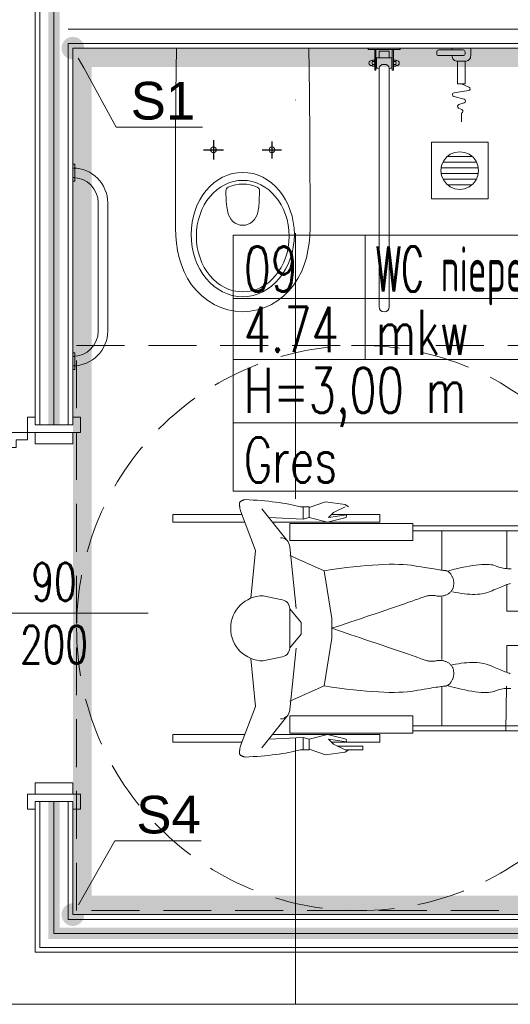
# Model space of a CAD drawing. Header units: millimetres. Extents: x -6792 to 22441, y -13430 to 4653.
# Tile 67 of 256: x -3904 to -3774, y -8194 to -7933. Entities that reach past the tile are written whole.
import ezdxf
from ezdxf import colors
from ezdxf.entities.mleader import LeaderData, LeaderLine
from ezdxf.math import Vec2, Vec3

# ---------------------------------------------------------------- set-up
doc = ezdxf.new("R2010")
doc.units = ezdxf.units.MM
for name, pattern in [('( Dashed )', [0.75, 0.5, -0.25]), ('DASHED', [19.05, 12.7, -6.35]), ('Kropki i Kreski', [6.702778, 3.527778, -1.763889, 0, -1.411111])]:
    doc.linetypes.add(name, pattern=pattern)
doc.layers.add('!!!_P_POŻ_OPISY ŚCIAN', color=7, linetype='Continuous', true_color=0xf50000)
for name, color, linetype, lineweight in [('_A_ARMATURA', 132, 'Continuous', 15), ('_A_KOLORYSTYKA ŚCIAN', 40, 'Continuous', 5), ('_A_OPIS', 253, 'Continuous', 9), ('_A_OPIS POMIESZCZEŃ', 252, 'Continuous', 13), ('_A_ŚCIANY WEWNĘTRZNE', 7, 'Continuous', 13), ('drzwi', 30, 'Continuous', 20)]:
    doc.layers.add(name, color=color, linetype=linetype, lineweight=lineweight)
doc.layers.add('_A_OCIEPLENIE_WNĘTRZA', color=7, linetype='BATTING', lineweight=0, true_color=0x595959)
doc.layers.add('TS_INNE_OBIEKTY', color=7, linetype='Continuous', lineweight=25, true_color=0xe60000)
doc.layers.add('Wyposazenie Wew - ludzie 2d', color=7, linetype='Continuous')
doc.layers.add('Wyposazenie Wew - Urzadzenia Sanitarne', color=6, linetype='Continuous')
doc.styles.add('JACEK_07', font='SIMPLEX.SHX', dxfattribs={"width": 0.7})
doc.styles.get("Standard").update_dxf_attribs({"font": 'arial.ttf'})
doc.linetypes.add('BATTING', pattern='A,0.0001,-0.1,[134,ltypeshp.shx,S=0.1,R=0,X=-0.1,Y=0],-0.2,[134,ltypeshp.shx,S=0.1,R=180,X=0.1,Y=0],-0.1', length=0.4001)

# ---------------------------------------------------------------- blocks, each defined once
blk = doc.blocks.new('_Dot')
at = {"color": 0, "linetype": 'ByBlock', "lineweight": -2}
blk.add_line((-0.5, 0), (-1, 0), dxfattribs=at)
at = {"color": 0, "linetype": 'ByBlock', "const_width": 0.5}
blk.add_lwpolyline([(-0.25, 0, 1), (0.25, 0, 1)], format="xyb", close=True, dxfattribs=at)
blk = doc.blocks.new('*U66')
at = {"color": 7}
blk.add_lwpolyline([(50, 25), (50, -25)], dxfattribs=at)
for points in [[(-2, 5), (0, 5), (0, -5), (-2, -5), (-2, -7), (2, -7), (2, -5), (2, 7), (-2, 7), (-2, 5)], [(102, 5), (100, 5), (100, -5), (102, -5), (102, -7), (98, -7), (98, -5), (98, 7), (102, 7), (102, 5)], [(2, -5), (5, -5), (5, 5), (2, 5)], [(98, -5), (95, -5), (95, 5), (98, 5)]]:
    blk.add_lwpolyline(points)
blk.add_lwpolyline([(4, -7), (4, -10), (6, -10), (6, -100), (4, -100), (4, -103), (2, -103), (2, -7)], close=True)
at = {"linetype": 'DASHED'}
blk.add_arc((2, -7), 96, 270, 0, dxfattribs=at)
at = {"color": 7, "insert": (50, 0), "char_height": 10, "width": 10, "attachment_point": 5, "rotation": 90, "style": 'JACEK_07'}
blk.add_mtext('90\\P200', dxfattribs=at)
blk = doc.blocks.new('LABELKA')
for p, q in [((0, 67.94), (116.19, 67.94)), ((116.19, 67.94), (116.19, 0)), ((0, 51.12), (116.19, 51.12)), ((0, 34.97), (116.19, 34.97)), ((0, 18.15), (116.19, 18.15))]:
    blk.add_line(p, q)
for points in [[(116.19, 0), (0, 0), (0, 67.94)], [(0, 67.94), (35, 67.94), (35, 34.97)]]:
    blk.add_lwpolyline(points)
at = {"style": 'JACEK_07', "width": 0.7}
for tag, p in [('NR', (2.81, 52.98)), ('NAZWA', (37.81, 52.98)), ('POWIERZCHNIA', (2.81, 36.93)), ('JEDNOSTKA', (37.81, 36.17)), ('WYSOKOŚĆ', (2.81, 20.78)), ('POSADZKA', (2.81, 2.29))]:
    blk.add_attdef(tag, p, '', height=12, dxfattribs=at)
blk = doc.blocks.new('Z$W@#0FA31E09')
at = {"layer": 'Wyposazenie Wew - ludzie 2d', "color": 8, "linetype": 'Continuous', "lineweight": 0, "true_color": 0x707070}
for p, q in [((47.75, 126.75), (47.75, 89.15)), ((47.75, 113.82), (47.75, 126.75)), ((49.02, 89.15), (49.02, 126.68)), ((100.84, 126.71), (100.84, 89.15)), ((100.84, 102.44), (100.84, 126.71)), ((102.11, 89.15), (102.11, 126.71)), ((102.11, 126.71), (102.11, 102.54)), ((70.36, 114.03), (70.36, 124.23)), ((79.5, 114.07), (79.5, 124.23)), ((79.5, 114.07), (79.5, 124.23)), ((49.02, 102.44), (49.02, 118.6)), ((58.99, 114.66), (58.98, 115.1)), ((86.85, 115.06), (86.74, 114.73)), ((90.75, 114.78), (90.76, 115.22)), ((47.75, 102.44), (47.75, 114.49)), ((59.58, 113.95), (47.75, 113.82)), ((58.7, 112.19), (58.79, 112.58)), ((58.79, 112.58), (58.87, 112.98)), ((58.87, 112.98), (58.93, 113.38)), ((58.93, 113.38), (58.97, 113.8)), ((58.97, 113.8), (58.99, 114.23)), ((58.99, 114.23), (58.99, 114.66)), ((62.89, 114.97), (63, 114.64)), ((63, 114.64), (63.12, 114.29)), ((63.12, 114.29), (63.25, 113.93)), ((63.22, 114.03), (70.36, 114.03)), ((63.25, 113.93), (63.39, 113.56)), ((63.39, 113.56), (63.54, 113.17)), ((63.54, 113.17), (63.7, 112.77)), ((63.7, 112.77), (63.87, 112.36)), ((79.5, 114.07), (86.68, 114.07)), ((85.89, 112.44), (85.71, 112.01)), ((86.05, 112.86), (85.89, 112.44)), ((86.21, 113.26), (86.05, 112.86)), ((86.36, 113.64), (86.21, 113.26)), ((86.5, 114.02), (86.36, 113.64)), ((86.63, 114.38), (86.5, 114.02)), ((86.74, 114.73), (86.63, 114.38)), ((90.76, 114.34), (90.75, 114.78)), ((90.78, 113.92), (90.76, 114.34)), ((90.77, 114.07), (100.84, 114.07)), ((90.83, 113.5), (90.78, 113.92)), ((90.89, 113.1), (90.83, 113.5)), ((90.97, 112.7), (90.89, 113.1)), ((91.07, 112.31), (90.97, 112.7)), ((57.96, 109.74), (58.04, 110.24)), ((58.04, 110.24), (58.15, 110.68)), ((58.15, 110.68), (58.3, 111.07)), ((58.3, 111.07), (58.45, 111.43)), ((58.45, 111.43), (58.58, 111.8)), ((58.58, 111.8), (58.7, 112.19)), ((63.87, 112.36), (64.05, 111.93)), ((64.05, 111.93), (64.25, 111.49)), ((64.25, 111.49), (64.45, 111.04)), ((64.45, 111.04), (64.66, 110.58)), ((64.66, 110.58), (64.88, 110.1)), ((64.88, 110.1), (65.09, 109.6)), ((84.9, 110.17), (84.69, 109.68)), ((85.12, 110.65), (84.9, 110.17)), ((85.32, 111.12), (85.12, 110.65)), ((85.52, 111.57), (85.32, 111.12)), ((85.71, 112.01), (85.52, 111.57)), ((91.18, 111.93), (91.07, 112.31)), ((91.32, 111.55), (91.18, 111.93)), ((91.47, 111.19), (91.32, 111.55)), ((91.62, 110.8), (91.47, 111.19)), ((91.74, 110.36), (91.62, 110.8)), ((91.82, 109.87), (91.74, 110.36)), ((91.88, 109.33), (91.82, 109.87)), ((57.88, 108.6), (57.9, 109.2)), ((57.89, 107.95), (57.88, 108.6)), ((57.92, 107.25), (57.89, 107.95)), ((57.9, 109.2), (57.96, 109.74)), ((57.99, 106.49), (57.92, 107.25)), ((65.09, 109.6), (65.28, 109.08)), ((65.28, 109.08), (65.44, 108.55)), ((65.44, 108.55), (65.58, 107.99)), ((65.58, 107.99), (65.69, 107.4)), ((65.69, 107.4), (65.77, 106.8)), ((84.11, 107.47), (84.03, 106.87)), ((84.21, 108.06), (84.11, 107.47)), ((84.35, 108.62), (84.21, 108.06)), ((84.5, 109.16), (84.35, 108.62)), ((84.69, 109.68), (84.5, 109.16)), ((91.81, 106.62), (91.87, 107.37)), ((91.87, 107.37), (91.91, 108.08)), ((91.91, 108.73), (91.88, 109.33)), ((91.91, 108.08), (91.91, 108.73)), ((58.09, 105.68), (57.99, 106.49)), ((58.22, 104.82), (58.09, 105.68)), ((58.38, 103.91), (58.22, 104.82)), ((65.77, 106.8), (65.83, 106.18)), ((65.83, 106.18), (65.87, 105.53)), ((65.87, 104.87), (65.86, 104.18)), ((65.87, 105.53), (65.87, 104.87)), ((83.97, 106.25), (83.94, 105.6)), ((83.94, 105.6), (83.94, 104.93)), ((83.94, 104.93), (83.96, 104.24)), ((84.03, 106.87), (83.97, 106.25)), ((91.44, 104.03), (91.6, 104.94)), ((91.6, 104.94), (91.72, 105.81)), ((91.72, 105.81), (91.81, 106.62)), ((58.57, 102.94), (58.38, 103.91)), ((58.79, 101.92), (58.57, 102.94)), ((65.65, 101.99), (65.53, 101.21)), ((65.74, 102.74), (65.65, 101.99)), ((65.81, 103.47), (65.74, 102.74)), ((65.86, 104.18), (65.81, 103.47)), ((83.96, 104.24), (84.01, 103.54)), ((84.01, 103.54), (84.09, 102.81)), ((84.09, 102.81), (84.19, 102.05)), ((84.19, 102.05), (84.31, 101.28)), ((90.81, 100.96), (91.05, 102.04)), ((91.05, 102.04), (91.26, 103.06)), ((91.26, 103.06), (91.44, 104.03)), ((59.04, 100.85), (58.79, 101.92)), ((59.32, 99.72), (59.04, 100.85)), ((59.63, 98.54), (59.32, 99.72)), ((60.6, 99.23), (60.75, 99.32)), ((60.75, 99.32), (60.9, 99.42)), ((60.9, 99.42), (61.06, 99.51)), ((61.06, 99.51), (61.22, 99.59)), ((61.22, 99.59), (61.39, 99.67)), ((61.39, 99.67), (61.55, 99.74)), ((61.55, 99.74), (61.72, 99.8)), ((61.72, 99.8), (61.89, 99.85)), ((61.89, 99.85), (62.06, 99.89)), ((62.06, 99.89), (62.24, 99.93)), ((62.24, 99.93), (62.41, 99.95)), ((62.41, 99.95), (62.59, 99.97)), ((62.59, 99.97), (62.77, 99.99)), ((62.77, 99.99), (62.95, 99.99)), ((62.95, 99.99), (63.13, 99.99)), ((63.13, 99.99), (63.32, 99.97)), ((63.32, 99.97), (63.51, 99.95)), ((63.51, 99.95), (63.7, 99.93)), ((63.7, 99.93), (63.88, 99.89)), ((63.88, 99.89), (64.06, 99.85)), ((64.06, 99.85), (64.24, 99.79)), ((64.24, 99.79), (64.41, 99.73)), ((64.41, 99.73), (64.57, 99.65)), ((64.57, 99.65), (64.72, 99.57)), ((64.72, 99.57), (64.87, 99.48)), ((64.87, 99.48), (65.02, 99.38)), ((65.02, 99.38), (65.15, 99.27)), ((65.38, 100.42), (65.21, 99.6)), ((65.53, 101.21), (65.38, 100.42)), ((84.31, 101.28), (84.46, 100.49)), ((84.46, 100.49), (84.64, 99.67)), ((84.84, 99.38), (84.71, 99.27)), ((84.99, 99.48), (84.84, 99.38)), ((85.14, 99.57), (84.99, 99.48)), ((85.29, 99.65), (85.14, 99.57)), ((85.45, 99.73), (85.29, 99.65)), ((85.62, 99.79), (85.45, 99.73)), ((85.8, 99.85), (85.62, 99.79)), ((85.98, 99.89), (85.8, 99.85)), ((86.17, 99.93), (85.98, 99.89)), ((86.36, 99.95), (86.17, 99.93)), ((86.54, 99.97), (86.36, 99.95)), ((86.73, 99.99), (86.54, 99.97)), ((86.91, 99.99), (86.73, 99.99)), ((87.09, 99.99), (86.91, 99.99)), ((87.27, 99.97), (87.09, 99.99)), ((87.45, 99.95), (87.27, 99.97)), ((87.63, 99.93), (87.45, 99.95)), ((87.8, 99.89), (87.63, 99.93)), ((87.97, 99.85), (87.8, 99.89)), ((88.14, 99.8), (87.97, 99.85)), ((88.31, 99.74), (88.14, 99.8)), ((88.47, 99.67), (88.31, 99.74)), ((88.64, 99.59), (88.47, 99.67)), ((88.8, 99.51), (88.64, 99.59)), ((88.96, 99.42), (88.8, 99.51)), ((89.11, 99.32), (88.96, 99.42)), ((89.26, 99.23), (89.11, 99.32)), ((90.23, 98.66), (90.53, 99.84)), ((90.53, 99.84), (90.81, 100.96)), ((49.02, 96.84), (59.5, 96.84)), ((59.47, 96.56), (59.51, 96.9)), ((59.51, 96.9), (59.55, 97.18)), ((59.55, 97.18), (59.58, 97.42)), ((59.58, 97.42), (59.59, 97.61)), ((59.59, 97.61), (59.6, 97.75)), ((59.6, 97.75), (59.61, 97.86)), ((59.61, 97.86), (59.63, 97.97)), ((59.63, 97.97), (59.66, 98.08)), ((59.66, 98.08), (59.69, 98.19)), ((59.69, 98.19), (59.74, 98.3)), ((59.74, 98.3), (59.8, 98.41)), ((59.8, 98.41), (59.87, 98.51)), ((59.87, 98.51), (59.94, 98.62)), ((59.94, 98.62), (60.03, 98.72)), ((60.03, 98.72), (60.12, 98.83)), ((60.12, 98.83), (60.23, 98.93)), ((60.23, 98.93), (60.34, 99.03)), ((60.34, 99.03), (60.47, 99.13)), ((60.47, 99.13), (60.6, 99.23)), ((65.15, 99.27), (65.28, 99.15)), ((65.28, 99.15), (65.41, 99.03)), ((65.41, 99.03), (65.53, 98.89)), ((65.53, 98.89), (65.64, 98.75)), ((65.64, 98.75), (65.74, 98.59)), ((65.74, 98.59), (65.84, 98.43)), ((65.84, 98.43), (65.93, 98.26)), ((65.93, 98.26), (66.02, 98.08)), ((66.02, 98.08), (66.09, 97.9)), ((66.09, 97.9), (66.16, 97.72)), ((66.16, 97.72), (66.22, 97.53)), ((66.22, 97.53), (66.27, 97.35)), ((66.27, 97.35), (66.32, 97.16)), ((66.32, 97.16), (66.35, 96.97)), ((66.35, 96.97), (66.38, 96.78)), ((66.38, 96.78), (66.4, 96.59)), ((83.22, 96.84), (66.64, 96.84)), ((83.48, 96.78), (83.47, 96.59)), ((83.51, 96.97), (83.48, 96.78)), ((83.55, 97.16), (83.51, 96.97)), ((83.59, 97.35), (83.55, 97.16)), ((83.64, 97.53), (83.59, 97.35)), ((83.7, 97.72), (83.64, 97.53)), ((83.77, 97.9), (83.7, 97.72)), ((83.84, 98.08), (83.77, 97.9)), ((83.93, 98.26), (83.84, 98.08)), ((84.02, 98.43), (83.93, 98.26)), ((84.12, 98.59), (84.02, 98.43)), ((84.23, 98.75), (84.12, 98.59)), ((84.34, 98.89), (84.23, 98.75)), ((84.45, 99.03), (84.34, 98.89)), ((84.58, 99.15), (84.45, 99.03)), ((84.71, 99.27), (84.58, 99.15)), ((89.39, 99.13), (89.26, 99.23)), ((89.52, 99.03), (89.39, 99.13)), ((89.63, 98.93), (89.52, 99.03)), ((89.74, 98.83), (89.63, 98.93)), ((89.83, 98.72), (89.74, 98.83)), ((89.92, 98.62), (89.83, 98.72)), ((90, 98.51), (89.92, 98.62)), ((90.06, 98.41), (90, 98.51)), ((90.12, 98.3), (90.06, 98.41)), ((90.17, 98.19), (90.12, 98.3)), ((90.2, 98.08), (90.17, 98.19)), ((90.23, 97.97), (90.2, 98.08)), ((90.25, 97.86), (90.23, 97.97)), ((90.26, 97.75), (90.25, 97.86)), ((90.27, 97.61), (90.26, 97.75)), ((90.26, 96.84), (100.84, 96.84)), ((90.29, 97.42), (90.27, 97.61)), ((90.31, 97.18), (90.29, 97.42)), ((90.35, 96.9), (90.31, 97.18)), ((90.4, 96.56), (90.35, 96.9)), ((58.99, 93.51), (59.09, 94.15)), ((59.09, 94.15), (59.19, 94.73)), ((59.19, 94.73), (59.27, 95.26)), ((59.27, 95.26), (59.34, 95.74)), ((59.34, 95.74), (59.41, 96.18)), ((59.41, 96.18), (59.47, 96.56)), ((66.2, 94.57), (66.19, 94.35)), ((66.19, 94.35), (66.19, 94.12)), ((66.19, 94.12), (66.2, 93.89)), ((66.22, 94.79), (66.2, 94.57)), ((66.25, 95), (66.22, 94.79)), ((66.29, 95.21), (66.25, 95)), ((66.33, 95.41), (66.29, 95.21)), ((66.36, 95.61), (66.33, 95.41)), ((66.38, 95.81), (66.36, 95.61)), ((66.4, 96.01), (66.38, 95.81)), ((66.4, 96.59), (66.41, 96.4)), ((66.41, 96.21), (66.4, 96.01)), ((66.41, 96.4), (66.41, 96.21)), ((83.47, 96.59), (83.46, 96.4)), ((83.46, 96.4), (83.46, 96.21)), ((83.46, 96.21), (83.46, 96.01)), ((83.46, 96.01), (83.48, 95.81)), ((83.48, 95.81), (83.5, 95.61)), ((83.5, 95.61), (83.53, 95.41)), ((83.53, 95.41), (83.57, 95.21)), ((83.57, 95.21), (83.61, 95)), ((83.61, 95), (83.64, 94.79)), ((83.64, 94.79), (83.66, 94.57)), ((83.66, 94.57), (83.67, 94.35)), ((83.67, 94.12), (83.66, 93.89)), ((83.67, 94.35), (83.67, 94.12)), ((90.45, 96.18), (90.4, 96.56)), ((90.52, 95.74), (90.45, 96.18)), ((90.59, 95.26), (90.52, 95.74)), ((90.68, 94.73), (90.59, 95.26)), ((90.77, 94.15), (90.68, 94.73)), ((90.87, 93.51), (90.77, 94.15)), ((58.62, 91.33), (58.75, 92.1)), ((58.75, 92.1), (58.88, 92.83)), ((58.88, 92.83), (58.99, 93.51)), ((66.2, 93.89), (66.22, 93.66)), ((66.22, 93.66), (66.25, 93.41)), ((66.25, 93.41), (66.29, 93.17)), ((66.29, 93.17), (66.34, 92.91)), ((66.34, 92.91), (66.4, 92.66)), ((66.4, 92.66), (66.47, 92.39)), ((66.47, 92.39), (66.55, 92.12)), ((66.55, 92.12), (66.64, 91.85)), ((66.64, 91.85), (66.74, 91.57)), ((66.74, 91.57), (66.85, 91.29)), ((83.13, 91.57), (83.02, 91.29)), ((83.22, 91.85), (83.13, 91.57)), ((83.31, 92.12), (83.22, 91.85)), ((83.39, 92.39), (83.31, 92.12)), ((83.46, 92.66), (83.39, 92.39)), ((83.52, 92.91), (83.46, 92.66)), ((83.57, 93.17), (83.52, 92.91)), ((83.61, 93.41), (83.57, 93.17)), ((83.64, 93.66), (83.61, 93.41)), ((83.66, 93.89), (83.64, 93.66)), ((90.99, 92.83), (90.87, 93.51)), ((91.11, 92.1), (90.99, 92.83)), ((91.24, 91.33), (91.11, 92.1)), ((47.09, 89.15), (51.66, 89.15)), ((47.09, 56.49), (47.09, 89.15)), ((47.75, 89.15), (49.02, 89.15)), ((51.66, 56.49), (51.66, 89.15)), ((58.19, 88.68), (58.33, 89.62)), ((58.33, 89.62), (58.48, 90.5)), ((58.48, 90.5), (58.62, 91.33)), ((66.85, 91.29), (66.98, 90.93)), ((66.98, 90.93), (67.17, 90.42)), ((67.17, 90.42), (67.41, 89.76)), ((67.41, 89.76), (67.69, 88.96)), ((67.69, 88.96), (68.03, 88)), ((82.17, 88.96), (81.83, 88)), ((82.45, 89.76), (82.17, 88.96)), ((82.69, 90.42), (82.45, 89.76)), ((82.88, 90.93), (82.69, 90.42)), ((83.02, 91.29), (82.88, 90.93)), ((91.38, 90.5), (91.24, 91.33)), ((91.53, 89.62), (91.38, 90.5)), ((91.67, 88.68), (91.53, 89.62)), ((102.77, 89.15), (98.2, 89.15)), ((98.2, 56.49), (98.2, 89.15)), ((100.84, 89.15), (102.11, 89.15)), ((102.77, 56.49), (102.77, 89.15)), ((57.95, 85.41), (58, 86.58)), ((58, 86.58), (58.08, 87.67)), ((58.08, 87.67), (58.19, 88.68)), ((68.03, 88), (68.41, 86.9)), ((68.41, 86.9), (68.84, 85.64)), ((81.45, 86.9), (81.02, 85.64)), ((81.83, 88), (81.45, 86.9)), ((91.78, 87.67), (91.67, 88.68)), ((91.86, 86.58), (91.78, 87.67)), ((91.91, 85.41), (91.86, 86.58)), ((57.93, 84.18), (57.95, 85.41)), ((57.93, 82.86), (57.93, 84.18)), ((68.84, 85.64), (69.32, 84.24)), ((69.32, 84.24), (69.85, 82.69)), ((80.54, 84.24), (80.01, 82.69)), ((81.02, 85.64), (80.54, 84.24)), ((91.94, 84.18), (91.91, 85.41)), ((91.93, 82.86), (91.94, 84.18)), ((57.97, 81.48), (57.93, 82.86)), ((58.04, 80.01), (57.97, 81.48)), ((69.85, 82.69), (70.43, 80.99)), ((80.01, 82.69), (79.43, 80.99)), ((91.82, 80.01), (91.89, 81.48)), ((91.89, 81.48), (91.93, 82.86)), ((44.7, 80.37), (46.74, 80.37)), ((44.7, 80.37), (46.74, 80.37)), ((44.7, 80.37), (44.7, 67.54)), ((46.74, 51.9), (46.74, 80.37)), ((58.13, 78.48), (58.04, 80.01)), ((58.26, 76.87), (58.13, 78.48)), ((70.43, 80.99), (71.06, 79.14)), ((71.06, 79.14), (71.74, 77.15)), ((78.8, 79.14), (78.13, 77.15)), ((79.43, 80.99), (78.8, 79.14)), ((91.6, 76.87), (91.73, 78.48)), ((91.73, 78.48), (91.82, 80.01)), ((105.16, 80.37), (103.12, 80.37)), ((105.16, 80.37), (103.12, 80.37)), ((103.12, 51.9), (103.12, 80.37)), ((105.16, 80.37), (105.16, 67.54)), ((43.69, 75.9), (42.67, 75.9)), ((42.67, 71.21), (42.67, 75.9)), ((43.69, 75.9), (43.69, 69.07)), ((58.41, 75.18), (58.26, 76.87)), ((71.74, 77.15), (72.46, 75)), ((78.13, 77.15), (77.4, 75)), ((91.45, 75.18), (91.6, 76.87)), ((58.6, 73.42), (58.41, 75.18)), ((58.81, 71.59), (58.6, 73.42)), ((72.46, 75), (73.24, 72.71)), ((77.4, 75), (76.63, 72.71)), ((91.05, 71.59), (91.26, 73.42)), ((91.26, 73.42), (91.45, 75.18)), ((41.34, 65.96), (42.06, 71.21)), ((42.06, 71.21), (42.67, 72.05)), ((44.16, 68.06), (42.67, 71.21)), ((45.5, 71.42), (44.83, 71.52)), ((44.83, 71.52), (45.5, 66.77)), ((46.74, 66.5), (45.5, 71.42)), ((59.06, 69.68), (58.81, 71.59)), ((73.24, 72.71), (74.06, 70.26)), ((76.63, 72.71), (75.8, 70.26)), ((90.81, 69.68), (91.05, 71.59)), ((103.12, 66.5), (104.36, 71.42)), ((104.36, 71.42), (105.03, 71.52)), ((105.03, 71.52), (104.36, 66.77)), ((105.7, 68.06), (107.19, 71.21)), ((107.81, 71.21), (107.19, 72.05)), ((108.52, 65.96), (107.81, 71.21)), ((45.5, 66.77), (44.16, 68.06)), ((59.33, 67.69), (59.06, 69.68)), ((74.06, 70.26), (74.93, 67.67)), ((75.8, 70.26), (74.93, 67.67)), ((90.53, 67.69), (90.81, 69.68)), ((104.36, 66.77), (105.7, 68.06)), ((42.82, 61.67), (41.34, 65.96)), ((45.5, 61.67), (46.74, 66.5)), ((55.57, 56.49), (59.63, 65.64)), ((55.57, 56.49), (59.63, 65.64)), ((59.63, 65.64), (59.33, 67.69)), ((59.63, 65.64), (72.33, 67.67)), ((77.53, 67.67), (72.33, 67.67)), ((90.23, 65.64), (77.53, 67.67)), ((90.23, 65.64), (90.53, 67.69)), ((94.29, 56.49), (90.23, 65.64)), ((104.36, 61.67), (103.12, 66.5)), ((107.04, 61.67), (108.52, 65.96)), ((42.67, 61.67), (45.5, 61.67)), ((42.67, 60.06), (42.67, 61.67)), ((45.5, 61.67), (45.92, 60.06)), ((104.36, 61.67), (103.94, 60.06)), ((107.19, 61.67), (104.36, 61.67)), ((107.19, 60.06), (107.19, 61.67)), ((42.14, 57.02), (42.31, 57.8)), ((42.31, 57.8), (42.49, 58.55)), ((42.49, 58.55), (42.67, 59.28)), ((42.67, 59.28), (42.67, 60.06)), ((42.67, 60.06), (45.92, 60.06)), ((45.54, 50.95), (45.92, 60.09)), ((53.33, 56.49), (69.7, 58.22)), ((69.75, 56.49), (73.35, 59.54)), ((73.35, 59.54), (74.93, 59.54)), ((73.35, 59.54), (74.93, 59.54)), ((76.51, 59.54), (74.93, 59.54)), ((76.51, 59.54), (74.93, 59.54)), ((80.11, 56.49), (76.51, 59.54)), ((96.53, 56.49), (80.17, 58.22)), ((104.32, 50.95), (103.94, 60.09)), ((107.19, 60.06), (103.94, 60.06)), ((107.19, 59.28), (107.19, 60.06)), ((107.38, 58.55), (107.19, 59.28)), ((107.55, 57.8), (107.38, 58.55)), ((107.72, 57.02), (107.55, 57.8)), ((41.69, 54.54), (41.83, 55.39)), ((41.83, 55.39), (41.98, 56.22)), ((41.98, 56.22), (42.14, 57.02)), ((43.17, 49.07), (51.54, 55.71)), ((47.09, 56.49), (50.64, 56.49)), ((47.09, 56.49), (50.64, 56.49)), ((47.09, 56.49), (51.66, 56.49)), ((47.09, 56.49), (51.66, 56.49)), ((48.87, 56.49), (51.66, 56.49)), ((80.11, 56.49), (69.75, 56.49)), ((102.77, 56.49), (98.2, 56.49)), ((102.77, 56.49), (98.2, 56.49)), ((101, 56.49), (98.2, 56.49)), ((106.69, 49.07), (98.32, 55.71)), ((102.77, 56.49), (99.22, 56.49)), ((102.77, 56.49), (99.22, 56.49)), ((107.88, 56.22), (107.72, 57.02)), ((108.03, 55.39), (107.88, 56.22)), ((108.17, 54.54), (108.03, 55.39)), ((41.32, 51.83), (41.43, 52.76)), ((41.43, 52.76), (41.56, 53.66)), ((41.56, 53.66), (41.69, 54.54)), ((66.29, 49.48), (67.31, 54.05)), ((82.55, 54.05), (83.57, 49.48)), ((108.31, 53.66), (108.17, 54.54)), ((108.43, 52.76), (108.31, 53.66)), ((108.54, 51.83), (108.43, 52.76)), ((41.03, 48.91), (41.12, 49.91)), ((41.12, 49.91), (41.21, 50.88)), ((41.21, 50.88), (41.32, 51.83)), ((108.65, 50.88), (108.54, 51.83)), ((108.75, 49.91), (108.65, 50.88)), ((108.83, 48.91), (108.75, 49.91)), ((40.88, 46.83), (40.95, 47.88)), ((40.95, 47.88), (41.03, 48.91)), ((54.22, 47.42), (43.73, 43.43)), ((66.94, 46.19), (54.22, 47.42)), ((82.92, 46.19), (95.61, 47.43)), ((95.61, 47.43), (106.13, 43.43)), ((108.91, 47.88), (108.83, 48.91)), ((108.98, 46.83), (108.91, 47.88)), ((40.77, 44.66), (40.82, 45.76)), ((40.81, 44.51), (40.77, 44.66)), ((40.84, 44.36), (40.81, 44.51)), ((40.82, 45.76), (40.88, 46.83)), ((46.74, 25.5), (46.74, 44.57)), ((103.12, 25.5), (103.12, 44.57)), ((109.04, 45.76), (108.98, 46.83)), ((109.02, 44.36), (109.05, 44.51)), ((109.09, 44.66), (109.04, 45.76)), ((109.05, 44.51), (109.09, 44.66)), ((40.88, 44.22), (40.84, 44.36)), ((40.92, 44.09), (40.88, 44.22)), ((40.96, 43.97), (40.92, 44.09)), ((41.01, 43.86), (40.96, 43.97)), ((41.05, 43.76), (41.01, 43.86)), ((41.1, 43.67), (41.05, 43.76)), ((41.15, 43.58), (41.1, 43.67)), ((41.2, 43.51), (41.15, 43.58)), ((41.25, 43.44), (41.2, 43.51)), ((41.31, 43.38), (41.25, 43.44)), ((41.37, 43.33), (41.31, 43.38)), ((41.42, 43.29), (41.37, 43.33)), ((41.48, 43.25), (41.42, 43.29)), ((41.55, 43.23), (41.48, 43.25)), ((41.61, 43.21), (41.55, 43.23)), ((41.69, 43.2), (41.61, 43.21)), ((41.78, 43.19), (41.69, 43.2)), ((41.87, 43.18), (41.78, 43.19)), ((41.97, 43.18), (41.87, 43.18)), ((42.09, 43.18), (41.97, 43.18)), ((42.21, 43.19), (42.09, 43.18)), ((42.34, 43.2), (42.21, 43.19)), ((42.47, 43.21), (42.34, 43.2)), ((42.62, 43.23), (42.47, 43.21)), ((42.78, 43.25), (42.62, 43.23)), ((42.94, 43.27), (42.78, 43.25)), ((43.12, 43.3), (42.94, 43.27)), ((43.3, 43.33), (43.12, 43.3)), ((43.49, 43.37), (43.3, 43.33)), ((43.69, 43.41), (43.49, 43.37)), ((44.7, 43.8), (44.7, 25.5)), ((105.16, 43.8), (105.16, 25.5)), ((106.17, 43.41), (106.37, 43.37)), ((106.37, 43.37), (106.56, 43.33)), ((106.56, 43.33), (106.75, 43.3)), ((106.75, 43.3), (106.92, 43.27)), ((106.92, 43.27), (107.08, 43.25)), ((107.08, 43.25), (107.24, 43.23)), ((107.24, 43.23), (107.39, 43.21)), ((107.39, 43.21), (107.53, 43.2)), ((107.53, 43.2), (107.65, 43.19)), ((107.65, 43.19), (107.78, 43.18)), ((107.78, 43.18), (107.89, 43.18)), ((107.89, 43.18), (107.99, 43.18)), ((107.99, 43.18), (108.08, 43.19)), ((108.08, 43.19), (108.17, 43.2)), ((108.17, 43.2), (108.25, 43.21)), ((108.25, 43.21), (108.31, 43.23)), ((108.31, 43.23), (108.38, 43.25)), ((108.38, 43.25), (108.44, 43.29)), ((108.44, 43.29), (108.5, 43.33)), ((108.5, 43.33), (108.55, 43.38)), ((108.55, 43.38), (108.61, 43.44)), ((108.61, 43.44), (108.66, 43.51)), ((108.66, 43.51), (108.71, 43.58)), ((108.71, 43.58), (108.76, 43.67)), ((108.76, 43.67), (108.81, 43.76)), ((108.81, 43.76), (108.86, 43.86)), ((108.86, 43.86), (108.9, 43.97)), ((108.9, 43.97), (108.94, 44.09)), ((108.94, 44.09), (108.98, 44.22)), ((108.98, 44.22), (109.02, 44.36)), ((44.7, 25.5), (46.74, 25.5)), ((105.16, 25.5), (103.12, 25.5))]:
    blk.add_line(p, q, dxfattribs=at)
at = {"layer": 'Wyposazenie Wew - ludzie 2d', "color": 8, "linetype": 'DASHED', "lineweight": 0, "true_color": 0x707070}
blk.add_lwpolyline([(150, 0), (150, 150), (0, 150), (0, 0)], close=True, dxfattribs=at)
blk.add_circle((75, 75), 75, dxfattribs=at)
at = {"layer": 'Wyposazenie Wew - ludzie 2d', "color": 8, "linetype": 'Continuous', "lineweight": 0, "true_color": 0x707070}
for centre, radius, start, end in [((53.33, 54.05), 2.44, 90, 180), ((53.33, 54.05), 2.44, 90, 180), ((69.75, 54.05), 2.44, 90, 180), ((80.11, 54.05), 2.44, 0, 90), ((96.53, 54.05), 2.44, 0, 90), ((74.93, 49.48), 8.64, 180, 0)]:
    blk.add_arc(centre, radius, start, end, dxfattribs=at)
blk = doc.blocks.new('Poręcz NPS_ścienna')
at = {"linetype": 'Continuous', "lineweight": 20}
for p, q in [((0, 2.25), (0, -2.25)), ((0.5, 2.25), (0, 2.25)), ((0.5, 1.25), (0, 1.25)), ((0.5, -2.25), (0.5, 2.25)), ((0.5, -1.25), (0, -1.25)), ((0, -2.25), (0.5, -2.25)), ((6.75, -8), (6.75, -42)), ((9.25, -8), (9.25, -42)), ((0, -47.75), (0, -52.25)), ((0.5, -47.75), (0, -47.75)), ((0.5, -48.75), (0, -48.75)), ((0.5, -52.25), (0.5, -47.75)), ((0.5, -51.25), (0, -51.25)), ((0, -52.25), (0.5, -52.25))]:
    blk.add_line(p, q, dxfattribs=at)
for centre, radius, start, end in [((0, -8), 9.25, 0, 90), ((0, -8), 6.75, 0, 90), ((0, -42), 6.75, 270, 0), ((0, -42), 9.25, 270, 0)]:
    blk.add_arc(centre, radius, start, end, dxfattribs=at)
blk = doc.blocks.new('Niska ust KOLO bez barier')
at = {"lineweight": 0}
for points in [[(17.55, 0), (17.69, -11.96), (17.8, -23.92), (17.83, -47.83), (17.76, -49.82), (17.59, -51.78), (17.27, -53.74), (16.85, -55.66), (16.26, -57.55), (15.52, -59.41), (14.62, -61.15), (13.53, -62.83), (12.27, -64.34), (10.84, -65.73), (9.27, -66.96), (7.59, -68.01), (5.8, -68.85), (3.92, -69.48), (1.96, -69.86), (0, -70), (-1.99, -69.86), (-3.95, -69.48), (-5.84, -68.85), (-7.62, -68.01), (-9.3, -66.96), (-10.87, -65.73), (-12.27, -64.34), (-13.57, -62.83), (-14.65, -61.15), (-15.56, -59.41), (-16.29, -57.55), (-16.89, -55.66), (-17.31, -53.74), (-17.59, -51.78), (-17.76, -49.82), (-17.83, -47.83), (-17.8, -23.92), (-17.73, -11.96), (-17.55, 0)], [(-17.55, 0), (17.55, 0)]]:
    blk.add_lwpolyline(points, dxfattribs=at)
for points in [[(-7.76, -24.46), (-7.76, -29.55)], [(7.73, -24.75), (7.73, -29.3)], [(-10.38, -26.99), (-5.14, -26.99)], [(5.1, -26.99), (10.24, -26.99)]]:
    blk.add_lwpolyline(points)
for points in [[(-7.76, -27.73), (-7.48, -27.69), (-7.24, -27.52), (-7.06, -27.27), (-6.99, -26.99), (-7.06, -26.71), (-7.24, -26.47), (-7.48, -26.29), (-7.76, -26.22), (-8.04, -26.29), (-8.29, -26.47), (-8.46, -26.71), (-8.5, -26.99), (-8.46, -27.27), (-8.29, -27.52), (-8.04, -27.69)], [(-4.48, -37.9), (-4.44, -37.59), (-4.3, -37.31), (-4.13, -37.06), (-3.85, -36.89), (-2.94, -36.54), (-1.96, -36.29), (-0.98, -36.12), (0, -36.08), (0.98, -36.12), (1.96, -36.29), (2.9, -36.54), (3.85, -36.89), (4.09, -37.06), (4.3, -37.31), (4.41, -37.59), (4.44, -37.9), (4.37, -40.73), (4.27, -42.13), (3.99, -43.53), (3.78, -44.23), (3.46, -44.86), (3.08, -45.49), (2.59, -46.01), (2.03, -46.43), (1.4, -46.75), (0.7, -46.96), (0, -47.03), (-0.73, -46.96), (-1.4, -46.75), (-2.06, -46.43), (-2.62, -46.01), (-3.08, -45.49), (-3.46, -44.86), (-3.78, -44.23), (-3.99, -43.53), (-4.27, -42.13), (-4.41, -40.73)]]:
    blk.add_lwpolyline(points, close=True, dxfattribs=at)
blk.add_circle((7.74, -26.98), 0.752, dxfattribs=at)
for centre, major_axis, ratio in [((-0.02, -49.48), (0, -16.5), 0.829441), ((0, -49.91), (0, -14.81), 0.831158)]:
    blk.add_ellipse(centre, major_axis=major_axis, ratio=ratio, start_param=0, end_param=6.283185, dxfattribs=at)
blk = doc.blocks.new('złączka')
at = {"flags": 128}
for points in [[(-9.5, 0), (-10.33, 2.01, 0.763382), (-11.29, 1.89), (-11.84, -1.94, -0.812896), (-12.82, -2.01), (-13.57, 0.74, 0.742851), (-14.53, 0.76), (-14.99, -0.64, -0.673417), (-15.92, -0.71), (-16.34, 0.16, 0.705472), (-17.28, 0.05), (-17.29, 0), (-19.56, 0)], [(-2, -2.5, -0.414214), (-3.5, -1), (-3.5, 1, -0.414214), (-2, 2.5), (0, 2.5), (0, -2.5), (-0.5, -2.5)]]:
    blk.add_lwpolyline(points, format="xyb", dxfattribs=at)
blk.add_lwpolyline([(-3.5, 1), (-3.5, -1), (-9.5, -1), (-9.5, 1)], close=True, dxfattribs=at)
blk.add_lwpolyline([(-1.5, 1), (-1, 1, -0.414214), (-0.5, 0.5), (-0.5, -6.04, -0.414214), (-1, -6.54), (-1.5, -6.54, -0.414214), (-2, -6.04), (-2, 0.5, -0.414214)], format="xyb", close=True, dxfattribs=at)
blk = doc.blocks.new('K')
for p, q in [((14863.09, -7724.83), (14863.09, -7709.83)), ((14863.09, -7709.83), (14878.09, -7709.83)), ((14870.59, -7712.33), (14869.3, -7712.5)), ((14871.89, -7712.5), (14870.59, -7712.33)), ((14878.09, -7709.83), (14878.09, -7724.83)), ((14866.26, -7714.83), (14865.76, -7716.04)), ((14867.06, -7713.8), (14866.26, -7714.83)), ((14868.09, -7713), (14867.06, -7713.8)), ((14873.85, -7713.58), (14867.34, -7713.58)), ((14869.3, -7712.5), (14868.09, -7713)), ((14873.09, -7713), (14871.89, -7712.5)), ((14874.13, -7713.8), (14873.09, -7713)), ((14874.92, -7714.83), (14874.13, -7713.8)), ((14875.42, -7716.04), (14874.92, -7714.83)), ((14865.76, -7716.04), (14865.59, -7717.33)), ((14865.59, -7717.33), (14865.76, -7718.63)), ((14875.49, -7716.58), (14865.69, -7716.58)), ((14866.16, -7715.08), (14875.03, -7715.08)), ((14875.59, -7717.33), (14875.42, -7716.04)), ((14875.42, -7718.63), (14875.59, -7717.33)), ((14865.69, -7718.08), (14875.49, -7718.08)), ((14865.76, -7718.63), (14866.26, -7719.83)), ((14875.03, -7719.58), (14866.16, -7719.58)), ((14866.26, -7719.83), (14867.06, -7720.87)), ((14874.13, -7720.87), (14874.92, -7719.83)), ((14874.92, -7719.83), (14875.42, -7718.63)), ((14867.06, -7720.87), (14868.09, -7721.66)), ((14867.34, -7721.08), (14873.85, -7721.08)), ((14868.09, -7721.66), (14869.3, -7722.16)), ((14869.3, -7722.16), (14870.59, -7722.33)), ((14870.59, -7722.33), (14871.89, -7722.16)), ((14871.89, -7722.16), (14873.09, -7721.66)), ((14873.09, -7721.66), (14874.13, -7720.87)), ((14878.09, -7724.83), (14863.09, -7724.83))]:
    blk.add_line(p, q)
blk = doc.blocks.new('Poręcz NPS_Łamana')
at = {"linetype": 'Continuous', "lineweight": 20}
for p, q in [((4.23, 0), (-4.23, 0)), ((-4.23, -0.34), (-4.23, 0)), ((4.23, -0.34), (4.23, 0)), ((4.23, -0.34), (-4.23, -0.34)), ((-2.49, -5.83), (-2.49, -0.34)), ((-2.15, -5.83), (-2.15, -0.34)), ((-1.34, -0.83), (-1.35, -2.62)), ((1.36, -0.83), (-1.35, -0.83)), ((1.36, -0.83), (1.36, -2.62)), ((2.15, -5.83), (2.15, -0.34)), ((2.49, -5.83), (2.49, -0.34)), ((-3.34, -3.3), (-3.16, -3.3)), ((-3.34, -4.65), (-3.16, -4.65)), ((-2.56, -3.17), (-3.1, -3.17)), ((-2.56, -3.57), (-3.1, -3.57)), ((-2.56, -4.37), (-3.1, -4.37)), ((-2.56, -4.77), (-3.1, -4.77)), ((-2.49, -4.86), (-2.49, -3.08)), ((-2.49, -3.37), (-2.49, -4.57)), ((-2.15, -2.7), (-2.03, -2.7)), ((2.03, -2.62), (-2.03, -2.62)), ((-2.03, -2.62), (-2.03, -5.32)), ((-1.35, -5.32), (-1.25, -4.94)), ((-1.25, -4.94), (-0.96, -4.61)), ((-0.96, -4.61), (-0.52, -4.39)), ((-0.52, -4.39), (0, -4.31)), ((0, -4.31), (0.52, -4.39)), ((0.52, -4.39), (0.96, -4.61)), ((0.96, -4.61), (1.25, -4.94)), ((1.25, -4.94), (1.35, -5.32)), ((2.03, -2.62), (2.03, -5.32)), ((2.15, -2.7), (2.03, -2.7)), ((2.49, -4.86), (2.49, -3.08)), ((2.49, -3.37), (2.49, -4.57)), ((2.56, -3.17), (3.1, -3.17)), ((2.56, -3.57), (3.1, -3.57)), ((2.56, -4.37), (3.1, -4.37)), ((2.56, -4.77), (3.1, -4.77)), ((3.34, -3.3), (3.16, -3.3)), ((3.34, -4.65), (3.16, -4.65)), ((-2.49, -5.83), (-2.15, -5.83)), ((-2.15, -5.24), (-2.03, -5.24)), ((-2.03, -5.32), (-1.35, -5.32)), ((-1.35, -5.32), (-1.35, -68.66)), ((1.35, -5.32), (1.35, -68.66)), ((2.03, -5.32), (1.35, -5.32)), ((2.15, -5.24), (2.03, -5.24)), ((2.49, -5.83), (2.15, -5.83))]:
    blk.add_line(p, q, dxfattribs=at)
for centre, radius, start, end in [((-3.34, -3.97), 0.676, 90, 270), ((-2.84, -3.37), 0.327, 142.1208, 217.8792), ((-1.96, -3.97), 1.2, 160.5286, 199.4714), ((-2.84, -4.57), 0.327, 142.1208, 217.8792), ((-2.82, -3.37), 0.327, 322.1208, 37.8792), ((-3.7, -3.97), 1.2, 340.5286, 19.4714), ((-2.82, -4.57), 0.327, 322.1208, 37.8792), ((2.82, -3.37), 0.327, 142.1208, 217.8792), ((3.7, -3.97), 1.2, 160.5286, 199.4714), ((2.82, -4.57), 0.327, 142.1208, 217.8792), ((2.84, -3.37), 0.327, 322.1208, 37.8792), ((1.96, -3.97), 1.2, 340.5286, 19.4714), ((2.84, -4.57), 0.327, 322.1208, 37.8792), ((3.34, -3.97), 0.676, 270, 90), ((0, -68.66), 1.35, 180, 0)]:
    blk.add_arc(centre, radius, start, end, dxfattribs=at)

msp = doc.modelspace()

# ---------------------------------------------------------------- linework, layer by layer
at = {"layer": '!!!_P_POŻ_OPISY ŚCIAN', "linetype": '( Dashed )', "ltscale": 50, "const_width": 3}
for points in [[(-3895.234, -7907.163), (-3895.234, -8040.47)], [(-3895.234, -8140.47), (-3895.234, -8175.47), (-3660.846, -8175.47)]]:
    msp.add_lwpolyline(points, dxfattribs=at)
at = {"layer": '_A_KOLORYSTYKA ŚCIAN', "color": 43, "true_color": 0xcdaf74, "const_width": 5}
msp.add_lwpolyline([(-3887.734, -7942.97), (-3686.734, -7942.97), (-3686.734, -8167.97), (-3887.734, -8167.97)], close=True, dxfattribs=at)
at = {"layer": '_A_OCIEPLENIE_WNĘTRZA', "ltscale": 8}
for points in [[(-3895.234, -7907.163), (-3895.234, -8040.47)], [(-3891.484, -7935.47), (-3682.984, -7935.47)], [(-3895.234, -8140.47), (-3895.234, -8175.47), (-3660.846, -8175.47)]]:
    msp.add_lwpolyline(points, dxfattribs=at)
at = {"layer": '_A_ŚCIANY WEWNĘTRZNE', "ltscale": 20}
for points in [[(-3900.234, -7907.163), (-3900.234, -8040.47)], [(-3890.234, -7940.47), (-3684.234, -7940.47)], [(-3890.234, -7940.47), (-3890.234, -8040.47)], [(-3900.234, -8140.47), (-3900.234, -8180.47)], [(-3890.234, -8140.47), (-3890.234, -8170.47)], [(-3890.234, -8170.47), (-3684.234, -8170.47)], [(-3900.234, -8180.47), (-3660.846, -8180.47)]]:
    msp.add_lwpolyline(points, dxfattribs=at)
at = {"layer": '_A_ŚCIANY WEWNĘTRZNE', "color": 251, "linetype": 'Continuous'}
for points in [[(-3898.984, -7907.163), (-3898.984, -8040.47)], [(-3891.484, -7939.22), (-3682.984, -7939.22)], [(-3891.484, -7939.22), (-3891.484, -8040.47)], [(-3898.984, -8140.47), (-3898.984, -8179.22)], [(-3891.484, -8140.47), (-3891.484, -8171.72)], [(-3891.484, -8171.72), (-3682.984, -8171.72)], [(-3898.984, -8179.22), (-3660.846, -8179.22)]]:
    msp.add_lwpolyline(points, dxfattribs=at)
at = {"layer": 'drzwi', "color": 3}
msp.add_lwpolyline([(-3911.088, -7907.163), (-3660.846, -7907.163), (-3660.846, -8194.275), (-3911.088, -8194.275)], close=True, dxfattribs=at)
at = {"layer": 'TS_INNE_OBIEKTY', "color": 4, "linetype": 'Kropki i Kreski', "lineweight": 18, "ltscale": 20}
msp.add_line((-3831.234, -8194.275), (-3831.234, -7907.163), dxfattribs=at)

# ---------------------------------------------------------------- block references
at = {"xscale": -1, "rotation": 270}
msp.add_blockref('Z$W@#0FA31E09', (-3889.234, -8169.405), dxfattribs=at)
at = {"layer": '_A_ARMATURA', "xscale": -1, "rotation": 270}
msp.add_blockref('złączka', (-3787.239, -7940.466), dxfattribs=at)
at = {"layer": '_A_ARMATURA', "rotation": 180}
msp.add_blockref('K', (11082.931, -15690.301), dxfattribs=at)
at = {"layer": '_A_OPIS POMIESZCZEŃ'}
ref = msp.add_blockref('LABELKA', (-3847.763, -8058.08), dxfattribs=at)
ref.add_attrib('POWIERZCHNIA', '4.74', (-3844.949, -8021.151), dxfattribs={"layer": '0', "height": 12, "style": 'JACEK_07', "width": 0.7})
ref.add_attrib('JEDNOSTKA', 'mkw', (-3809.949, -8021.913), dxfattribs={"layer": '0', "height": 12, "style": 'JACEK_07', "width": 0.7})
ref.add_attrib('POSADZKA', 'Gres', (-3844.949, -8055.786), dxfattribs={"layer": '0', "height": 12, "style": 'JACEK_07', "width": 0.7})
ref.add_attrib('NR', '09', (-3844.949, -8005.096), dxfattribs={"layer": '0', "height": 12, "style": 'JACEK_07', "width": 0.7})
ref.add_attrib('NAZWA', 'WC niepełnospr.', (-3809.949, -8005.096), dxfattribs={"layer": '0', "height": 12, "style": 'JACEK_07', "width": 0.55})
ref.add_attrib('WYSOKOŚĆ', 'H=3,00 m', (-3844.949, -8037.302), dxfattribs={"layer": '0', "height": 12, "style": 'JACEK_07', "width": 0.7})
at = {"layer": 'drzwi', "rotation": 270}
msp.add_blockref('*U66', (-3895.234, -8040.47), dxfattribs=at)
at = {"layer": 'Wyposazenie Wew - Urzadzenia Sanitarne'}
for name, p in [('Niska ust KOLO bez barier', (-3845.179, -7940.47)), ('Poręcz NPS_Łamana', (-3807.716, -7940.466)), ('Poręcz NPS_ścienna', (-3890.234, -7973.56))]:
    msp.add_blockref(name, p, dxfattribs=at)

# ---------------------------------------------------------------- leaders
at = {"layer": '_A_OPIS', "linetype": 'ByBlock'}
ml = msp.add_multileader_mtext('Standard', dxfattribs=at)
ml.set_content('COKOLIKI PRZYŚCIENNE O WYS. OK. 7-8 CM\\PZ PŁYTEK FORMATU 60X120CM CIĘTYCH\\PWZDŁUŻ NA 7-8 NP. OPTIMUM GRAND\\PCOLOURS GRAPHITE MAT FUGA 2 MM\\PO KOLORZE ZBLIŻONYM DO\\PPŁYTKI (GRAFIT)', color=256)
ml.set_leader_properties(color=256, linetype='ByLayer', lineweight=-1)
ml.set_arrow_properties(name='DOT')
ml.build(insert=Vec2(0, 0))
ml.multileader.update_dxf_attribs({"text_left_attachment_type": 6, "text_right_attachment_type": 5, "dogleg_length": 3, "arrow_head_size": 6})
ctx = ml.context
ctx.base_point, ctx.char_height, ctx.arrow_head_size, ctx.plane_origin, ctx.plane_x_axis, ctx.plane_y_axis = Vec3(-3873.703, -7716.876), 5, 6, Vec3(-3879.024, -8264.177), Vec3(0.9999998, -0.0006295), Vec3(0.0006295, 0.9999998)
ctx.left_attachment, ctx.right_attachment, ctx.text_align_type = 6, 5, 2
notes = []
notes.append((ctx, [(0, (1, 1, 0), (-3878.717, -7716.873), (0.9999998, -0.0006295), 5.014, [(0, [(-3878.657, -7680.417)], 0, [])])]))
ctx.mtext.insert, ctx.mtext.text_direction, ctx.mtext.rotation, ctx.mtext.alignment, ctx.mtext.line_spacing_factor, ctx.mtext.flow_direction = Vec3(-3721.982, -7710.502), Vec3(0.9999998, -0.0006295), 6.2825558, 3, 1.2, 5
ml = msp.add_multileader_mtext('Standard', dxfattribs=at)
ml.set_content('S1', color=256)
ml.set_leader_properties(color=256, linetype='ByLayer', lineweight=-1)
ml.set_arrow_properties(name='DOT')
ml.build(insert=Vec2(0, 0))
ml.multileader.update_dxf_attribs({"text_left_attachment_type": 6, "text_right_attachment_type": 6, "dogleg_length": 3, "arrow_head_size": 6})
ctx = ml.context
ctx.base_point, ctx.char_height, ctx.arrow_head_size, ctx.plane_origin = Vec3(-3873.708, -7961.432), 10, 6, Vec3(-3890.234, -7940.47)
ctx.left_attachment, ctx.right_attachment, ctx.text_align_type = 6, 6, 2
notes.append((ctx, [(0, (1, 1, 0), (-3878.722, -7961.432), (1, 0), 5.014, [(0, [(-3890.234, -7940.47)], 0, [])])]))
ctx.mtext.insert, ctx.mtext.alignment, ctx.mtext.line_spacing_factor, ctx.mtext.flow_direction = Vec3(-3857.814, -7949.432), 3, 1.2, 5
ml = msp.add_multileader_mtext('Standard', dxfattribs=at)
ml.set_content('COKOLIKI PRZYŚCIENNE O WYS. OK. 7-8 CM\\PZ PŁYTEK FORMATU 60X120CM CIĘTYCH\\PWZDŁUŻ NA 7-8 NP. OPTIMUM GRAND\\PCOLOURS GRAPHITE MAT FUGA 2 MM\\PO KOLORZE ZBLIŻONYM DO\\PPŁYTKI (GRAFIT)', color=256)
ml.set_leader_properties(color=256, linetype='ByLayer', lineweight=-1)
ml.set_arrow_properties(name='DOT')
ml.build(insert=Vec2(0, 0))
ml.multileader.update_dxf_attribs({"text_left_attachment_type": 6, "text_right_attachment_type": 5, "dogleg_length": 3, "arrow_head_size": 6})
ctx = ml.context
ctx.base_point, ctx.char_height, ctx.arrow_head_size, ctx.plane_origin, ctx.plane_x_axis, ctx.plane_y_axis = Vec3(-4110.969, -8134.854), 5, 6, Vec3(-3563.599, -7975.781), Vec3(-0.0006295, 0.9999998), Vec3(-0.9999998, -0.0006295)
ctx.left_attachment, ctx.right_attachment = 6, 5
notes.append((ctx, [(0, (1, 1, 0), (-4056.686, -7976.088), (0.0006295, -0.9999998), 5.014, [(0, [(-4147.359, -7976.148)], 0, [])])]))
ctx.mtext.insert, ctx.mtext.text_direction, ctx.mtext.rotation, ctx.mtext.line_spacing_factor, ctx.mtext.flow_direction = Vec3(-4117.44, -8132.858), Vec3(-0.0006295, 0.9999998), 1.5714258, 1.2, 5
ml = msp.add_multileader_mtext('Standard', dxfattribs=at)
ml.set_content('S4', color=256)
ml.set_leader_properties(color=256, linetype='ByLayer', lineweight=-1)
ml.set_arrow_properties(name='DOT')
ml.build(insert=Vec2(0, 0))
ml.multileader.update_dxf_attribs({"text_left_attachment_type": 6, "text_right_attachment_type": 6, "dogleg_length": 3, "arrow_head_size": 6})
ctx = ml.context
ctx.base_point, ctx.char_height, ctx.arrow_head_size, ctx.plane_origin = Vec3(-3874.111, -8150.915), 10, 6, Vec3(-3890.234, -8170.47)
ctx.left_attachment, ctx.right_attachment, ctx.text_align_type = 6, 6, 2
notes.append((ctx, [(0, (1, 1, 0), (-3879.125, -8150.915), (1, 0), 5.014, [(0, [(-3890.234, -8170.47)], 0, [])])]))
ctx.mtext.insert, ctx.mtext.alignment, ctx.mtext.line_spacing_factor, ctx.mtext.flow_direction = Vec3(-3856.327, -8138.915), 3, 1.2, 5
for ctx, leaders in notes:
    for number, flags, end, landing, length, lines in leaders:
        leader = LeaderData()
        leader.index, (leader.has_last_leader_line, leader.has_dogleg_vector, leader.attachment_direction) = number, flags
        leader.last_leader_point, leader.dogleg_vector, leader.dogleg_length = Vec3(end), Vec3(landing), length
        for number, points, colour, breaks in lines:
            line = LeaderLine()
            line.index, line.vertices, line.color, line.breaks = number, Vec3.list(points), colors.encode_raw_color(colour), breaks
            leader.lines.append(line)
        ctx.leaders.append(leader)

doc.saveas('drawing.dxf')
